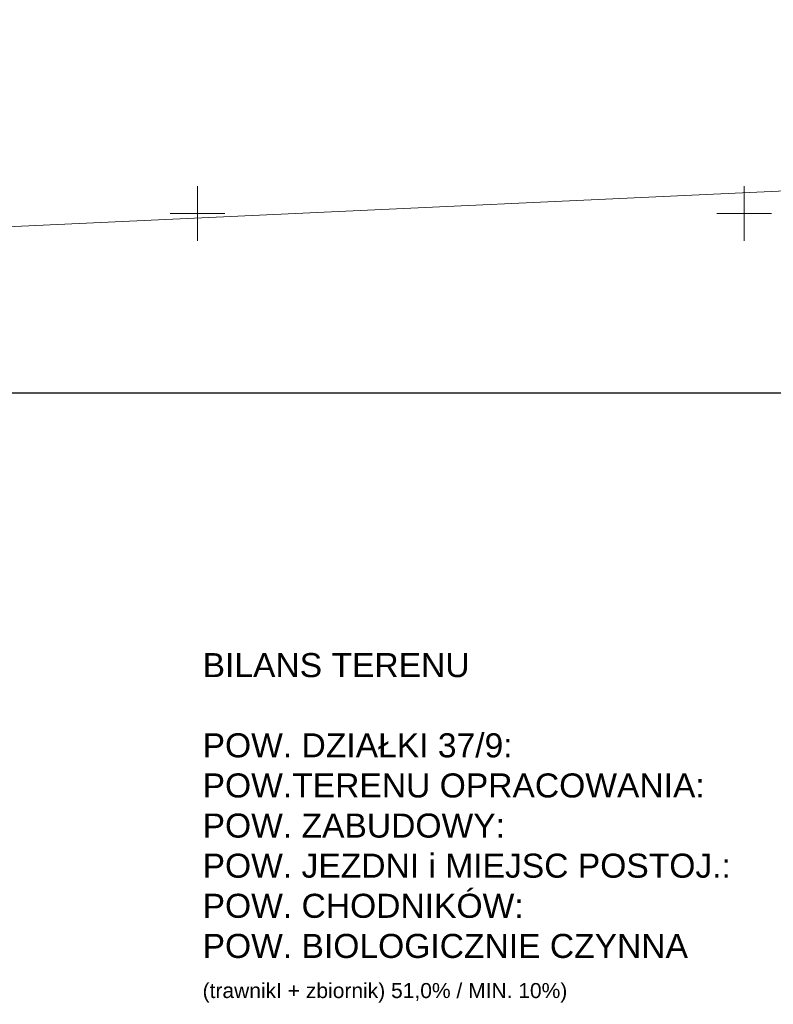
# Model space of a CAD drawing. Extents: x 7422214 to 7520672, y 5676479 to 5816239.
# Tile 10 of 42: x 7486748 to 7493641, y 5763618 to 5772619. Entities that reach past the tile are written whole.
import ezdxf

# ---------------------------------------------------------------- set-up
doc = ezdxf.new("R2010")
doc.units = 0
doc.layers.get('0').update_dxf_attribs({"linetype": 'CONTINUOUS'})
doc.layers.add('!!mapa dcp', color=254, linetype='CONTINUOUS', lineweight=25)
doc.styles.add('Arial', font='arial.ttf')

# ---------------------------------------------------------------- blocks, each defined once
blk = doc.blocks.new('mapa dcp')
at = {"layer": '!!mapa dcp', "color": 252, "linetype": 'Continuous', "lineweight": 18}
for points in [[(32419.2, -5575.6), (30932.3, -6454.4), (4420.7, -7677.7), (3658.1, -2863.3), (4653.9, -1656.9), (6091.9, -1531.9), (6777.6, -1245.9), (32419.2, 254.5)], [(26933.6, -8794.3), (30932.3, -6454.4), (4420.7, -7677.7), (4597.2, -8794.3)]]:
    blk.add_lwpolyline(points, dxfattribs=at)
at = {"layer": '!!mapa dcp', "color": 252, "linetype": 'Continuous', "lineweight": 18, "flags": 128}
for points in [[(14935.9, -7402.9), (14935.9, -6902.9)], [(19935.9, -7402.9), (19935.9, -6902.9)], [(15185.9, -7152.9), (14685.9, -7152.9)], [(20185.9, -7152.9), (19685.9, -7152.9)]]:
    blk.add_lwpolyline(points, dxfattribs=at)
at = {"color": 252}
blk.add_lwpolyline([(-12278.8, 14020.2), (32419.2, 14020.2), (32419.2, -8794.3), (-12278.8, -8794.3)], close=True, dxfattribs=at)

msp = doc.modelspace()

# ---------------------------------------------------------------- block references
msp.add_blockref('mapa dcp', (7473439.4, 5777999.2))

# ---------------------------------------------------------------- texts
at = {"color": 150, "insert": (7488335.7, 5766829.2), "char_height": 220, "width": 7852, "attachment_point": 1, "style": 'Arial'}
msp.add_mtext(' {\\C7;BILANS TERENU\\P\\P POW. DZIAŁKI 37/9:^I^I            16 645 m2}\\P{\\C1; \\C7;POW.TERENU OPRACOWANIA:^I    4 654 m2\\P\\C256; POW. ZABUDOWY:^I^I^I    206,2 m2\\P POW. JEZDNI i MIEJSC POSTOJ.:^I 1 768,1 m2\\P POW. CHODNIKÓW:^I^I^I    289,6 m2\\P POW. BIOLOGICZNIE CZYNNA\\P \\H0.625x;(trawnikI + zbiornik) 51,0% / MIN. 10%)^I^I\\H1.6x;^I 2 390,1 m2}', dxfattribs=at)

doc.saveas('drawing.dxf')
